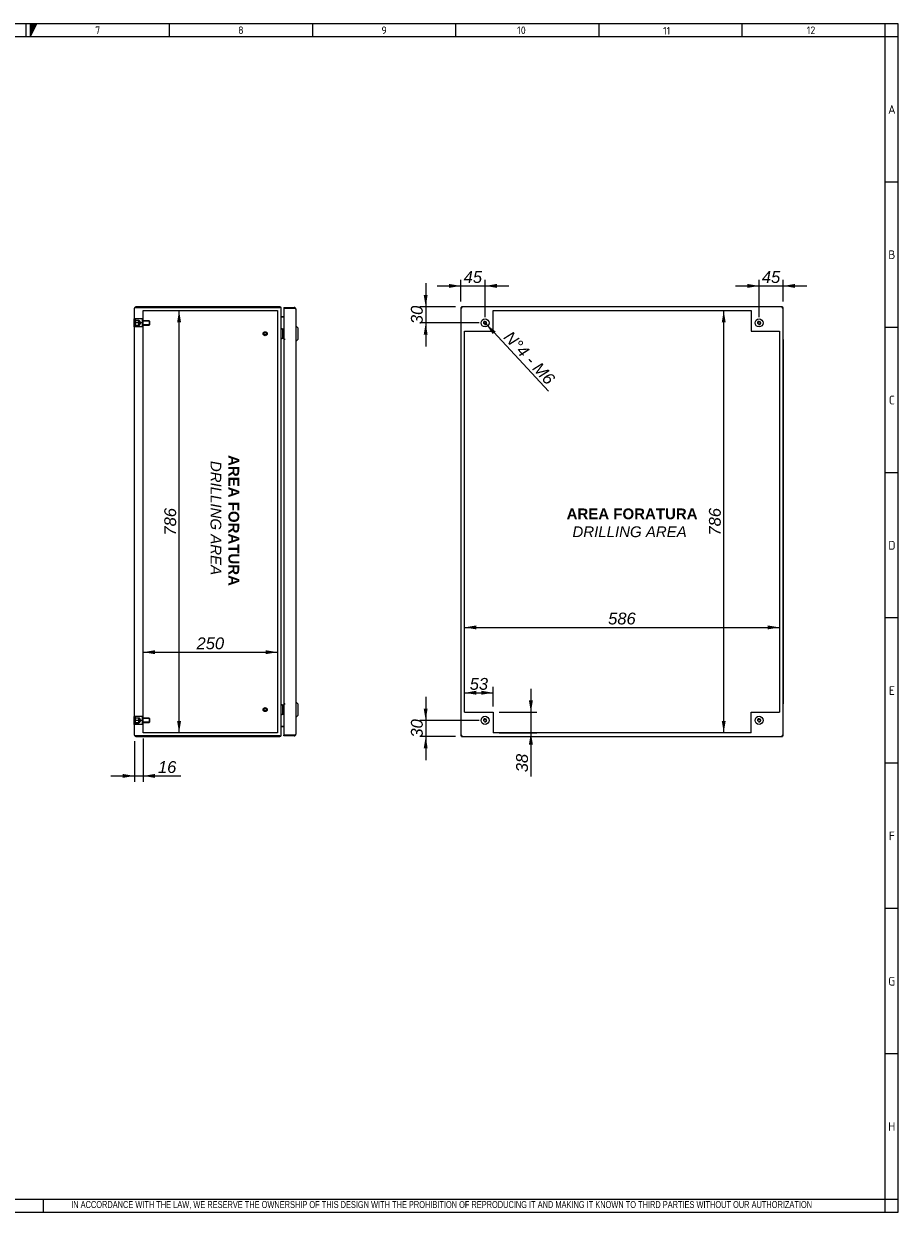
# Model space of a CAD drawing. Extents: x 6 to 412, y 11 to 288.
# Tile 3 of 3: x 209 to 412, y 11 to 288. Entities that reach past the tile are written whole.
import ezdxf
from ezdxf.enums import TextEntityAlignment as Align
from ezdxf.lldxf.tags import DXFTag

# ---------------------------------------------------------------- set-up
doc = ezdxf.new("R2010")
doc.units = 0
doc.layers.get('0').update_dxf_attribs({"linetype": 'CONTINUOUS'})
for name, color, linetype in [('_TRANSLATION', 7, 'CONTINUOUS'), ('AE00417_01', 7, 'CONTINUOUS'), ('AE00907_02', 7, 'CONTINUOUS'), ('C0000000', 7, 'CONTINUOUS'), ('C0000000_04', 7, 'CONTINUOUS'), ('C0000000_05', 7, 'CONTINUOUS'), ('C0000000_25', 7, 'CONTINUOUS'), ('C0000000_66', 7, 'CONTINUOUS'), ('DEFAULT', 7, 'CONTINUOUS'), ('DV3_DEFAULT', 7, 'CONTINUOUS'), ('DV4_DEFAULT', 7, 'CONTINUOUS'), ('SERRATURA_INF', 7, 'CONTINUOUS'), ('SERRATURA_SUP', 7, 'CONTINUOUS')]:
    doc.layers.add(name, color=color, linetype=linetype)
doc.styles.add('SEACAD_ARIAL', font='arial.ttf')
doc.styles.add('SEACAD_ARIALI', font='ariali.ttf')
tags = doc.linetypes.add('CENTER2', pattern=[28.575, 19.05, -3.175, 3.175, -3.175]).pattern_tags.tags
tags[10:11] = [DXFTag(74, 4), DXFTag(75, 0), DXFTag(340, '0'), DXFTag(46, 0.0), DXFTag(50, 0.0), DXFTag(44, 0.0), DXFTag(45, 0.0)]
tags[8:9] = [DXFTag(74, 4), DXFTag(75, 0), DXFTag(340, '0'), DXFTag(46, 0.0), DXFTag(50, 0.0), DXFTag(44, 0.0), DXFTag(45, 0.0)]
tags[6:7] = [DXFTag(74, 4), DXFTag(75, 0), DXFTag(340, '0'), DXFTag(46, 0.0), DXFTag(50, 0.0), DXFTag(44, 0.0), DXFTag(45, 0.0)]
tags[4:5] = [DXFTag(74, 4), DXFTag(75, 0), DXFTag(340, '0'), DXFTag(46, 0.0), DXFTag(50, 0.0), DXFTag(44, 0.0), DXFTag(45, 0.0)]
tags = doc.linetypes.add('HIDDEN2', pattern=[4.7625, 3.175, -1.5875]).pattern_tags.tags
tags[6:7] = [DXFTag(74, 4), DXFTag(75, 0), DXFTag(340, '0'), DXFTag(46, 0.0), DXFTag(50, 0.0), DXFTag(44, 0.0), DXFTag(45, 0.0)]
tags[4:5] = [DXFTag(74, 4), DXFTag(75, 0), DXFTag(340, '0'), DXFTag(46, 0.0), DXFTag(50, 0.0), DXFTag(44, 0.0), DXFTag(45, 0.0)]
doc.dimstyles.new('ISO', dxfattribs={"dimtxt": 0.34375, "dimasz": 0.34375, "dimexe": 0.171875, "dimexo": 0.171875, "dimgap": 0.085938, "dimtad": 1, "dimdec": 1, "dimlfac": 8, "dimtxsty": 'SEACAD_ARIAL', "dimsah": 1, "dimcen": 0.171875, "dimadec": 1, "dimazin": 3, "dimtfac": 0.7, "dimtdec": 3, "dimtmove": 0, "dimatfit": 3})

# ---------------------------------------------------------------- blocks, each defined once
blk = doc.blocks.new('SE2')
at = {"layer": 'AE00417_01', "color": 7, "linetype": 'HIDDEN2'}
for centre, radius in [((264.81, 215.45), 0.469), ((264.81, 215.45), 0.375), ((264.81, 215.45), 0.312), ((264.81, 215.45), 0.281), ((264.81, 127.95), 0.469), ((264.81, 127.95), 0.375), ((264.81, 127.95), 0.312), ((264.81, 127.95), 0.281)]:
    blk.add_circle(centre, radius, dxfattribs=at)
for centre in [(264.81, 215.45), (264.81, 127.95)]:
    blk.add_arc(centre, 0.298, 255, 195, dxfattribs=at)
at = {"layer": 'C0000000', "color": 7, "linetype": 'CONTINUOUS'}
for p, q in [((234.31, 217.01), (234.31, 218.88)), ((234.43, 218.88), (234.31, 218.88)), ((234.31, 217.01), (234.43, 217.01)), ((268.68, 216.57), (268.69, 216.57)), ((268.7, 216.57), (269.18, 216.57)), ((268.81, 216.45), (268.81, 214.45)), ((268.69, 214.32), (268.68, 214.32)), ((269.18, 214.32), (268.7, 214.32)), ((268.68, 129.07), (268.69, 129.07)), ((268.7, 129.07), (269.18, 129.07)), ((268.81, 128.95), (268.81, 126.95)), ((268.69, 126.82), (268.68, 126.82)), ((269.18, 126.82), (268.7, 126.82))]:
    blk.add_line(p, q, dxfattribs=at)
at = {"layer": 'C0000000', "color": 7, "linetype": 'HIDDEN2'}
for p, q in [((234.58, 218.88), (234.58, 217.95)), ((236.21, 218.88), (234.58, 218.88)), ((234.58, 218.57), (235.46, 218.57)), ((235.46, 217.32), (235.46, 218.57)), ((236.21, 218.88), (236.21, 217.95)), ((235.46, 218.47), (234.58, 218.47)), ((234.58, 217.95), (234.58, 217.01)), ((236.21, 217.95), (234.58, 217.95)), ((234.58, 217.42), (235.46, 217.42)), ((234.58, 217.32), (235.46, 217.32)), ((236.21, 217.01), (234.58, 217.01)), ((235.58, 218.47), (235.46, 218.47)), ((235.46, 217.42), (235.58, 217.42)), ((235.58, 217.42), (235.58, 218.47)), ((235.9, 217.95), (235.58, 218.47)), ((235.58, 217.42), (235.9, 217.95)), ((237.83, 218.45), (236.21, 218.45)), ((237.93, 218.35), (236.21, 218.35)), ((236.21, 217.95), (236.21, 217.01)), ((237.93, 217.54), (236.21, 217.54)), ((236.21, 217.45), (237.83, 217.45)), ((237.83, 218.45), (237.83, 217.45)), ((237.96, 218.32), (237.83, 218.45)), ((237.83, 217.45), (237.96, 217.57)), ((237.96, 217.57), (237.96, 218.32))]:
    blk.add_line(p, q, dxfattribs=at)
at = {"layer": 'C0000000', "color": 7, "linetype": 'CONTINUOUS'}
for centre, start, end in [((268.68, 216.45), 90, 180), ((268.68, 214.45), 180, 270), ((268.68, 128.95), 90, 180), ((268.68, 126.95), 180, 270)]:
    blk.add_arc(centre, 0.125, start, end, dxfattribs=at)
for points in [[(268.81, 216.45), (268.81, 216.57), (268.69, 216.57)], [(268.69, 214.32), (268.81, 214.32), (268.81, 214.45)], [(268.81, 128.95), (268.81, 129.07), (268.69, 129.07)], [(268.69, 126.82), (268.81, 126.82), (268.81, 126.95)]]:
    blk.add_rational_spline(points, [1, 0.707106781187, 1], degree=2, dxfattribs=at)
at = {"layer": 'C0000000_04', "color": 7, "linetype": 'HIDDEN2'}
for p, q in [((234.58, 126.38), (234.58, 125.45)), ((236.21, 126.38), (234.58, 126.38)), ((234.58, 126.07), (235.46, 126.07)), ((235.46, 125.97), (234.58, 125.97)), ((234.58, 125.45), (234.58, 124.51)), ((236.21, 125.45), (234.58, 125.45)), ((234.58, 124.92), (235.46, 124.92)), ((234.58, 124.82), (235.46, 124.82)), ((236.21, 124.51), (234.58, 124.51)), ((235.46, 124.82), (235.46, 126.07)), ((235.58, 125.97), (235.46, 125.97)), ((235.46, 124.92), (235.58, 124.92)), ((235.58, 124.92), (235.58, 125.97)), ((235.9, 125.45), (235.58, 125.97)), ((235.58, 124.92), (235.9, 125.45)), ((236.21, 126.38), (236.21, 125.45)), ((237.83, 125.95), (236.21, 125.95)), ((237.93, 125.85), (236.21, 125.85)), ((236.21, 125.45), (236.21, 124.51)), ((237.93, 125.04), (236.21, 125.04)), ((236.21, 124.95), (237.83, 124.95)), ((237.83, 125.95), (237.83, 124.95)), ((237.96, 125.82), (237.83, 125.95)), ((237.83, 124.95), (237.96, 125.07)), ((237.96, 125.07), (237.96, 125.82))]:
    blk.add_line(p, q, dxfattribs=at)
at = {"layer": 'C0000000_05', "color": 7, "linetype": 'CONTINUOUS'}
for p, q in [((234.31, 124.51), (234.31, 126.38)), ((234.43, 126.38), (234.31, 126.38)), ((234.31, 124.51), (234.43, 124.51))]:
    blk.add_line(p, q, dxfattribs=at)
at = {"layer": 'C0000000_25', "color": 7, "linetype": 'CONTINUOUS'}
for p, q in [((234.43, 122.01), (234.43, 221.38)), ((234.75, 221.55), (234.48, 221.55)), ((234.48, 221.55), (234.75, 221.55)), ((268.25, 221.7), (234.75, 221.7)), ((234.75, 221.55), (268.25, 221.55)), ((268.25, 221.55), (234.75, 221.55)), ((268.56, 122.01), (268.56, 221.38)), ((268.56, 221.38), (268.56, 221.38)), ((268.72, 219.35), (268.56, 219.35)), ((268.72, 219.35), (269.18, 219.35)), ((269.18, 219.35), (268.72, 219.35)), ((234.75, 121.85), (234.48, 121.85)), ((234.48, 121.85), (234.75, 121.85)), ((268.25, 121.85), (234.75, 121.85)), ((234.75, 121.85), (268.25, 121.85)), ((268.56, 124.05), (268.72, 124.05)), ((268.56, 122.01), (268.56, 122.01)), ((269.18, 124.05), (268.72, 124.05)), ((268.72, 124.05), (269.18, 124.05)), ((234.75, 121.7), (268.25, 121.7))]:
    blk.add_line(p, q, dxfattribs=at)
for centre, radius, start, end in [((234.75, 221.38), 0.312, 148.6677, 180), ((234.75, 221.38), 0.313, 90, 148.6677), ((268.25, 221.38), 0.313, 0, 90), ((268.72, 219.51), 0.163, 180, 270), ((234.75, 122.01), 0.313, 180, 211.3323), ((234.75, 122.01), 0.313, 211.3323, 270), ((268.25, 122.01), 0.313, 270, 0), ((268.72, 123.88), 0.163, 90, 180)]:
    blk.add_arc(centre, radius, start, end, dxfattribs=at)
for centre, major_axis, ratio, start_param, end_param in [((234.75, 221.38), (0.313, 0), 0.997824, 2.594742, 3.141593), ((268.25, 221.38), (-0.313, 0), 0.52, 3.141593, 4.712389), ((234.75, 122.01), (0.313, 0), 0.997824, 3.141593, 3.688444), ((268.25, 122.01), (0.313, 0), 0.52, 4.712389, 6.283185)]:
    blk.add_ellipse(centre, major_axis=major_axis, ratio=ratio, start_param=start_param, end_param=end_param, dxfattribs=at)
at = {"layer": 'C0000000_66', "color": 7, "linetype": 'CONTINUOUS'}
for p, q in [((269.18, 221.57), (269.18, 221.38)), ((269.18, 221.57), (271.55, 221.57)), ((269.18, 221.38), (271.55, 221.38)), ((269.37, 221.36), (269.18, 221.36)), ((269.18, 221.36), (269.18, 214.1)), ((269.37, 221.38), (270.4, 221.38)), ((271.55, 221.36), (269.37, 221.36)), ((270.4, 221.38), (270.77, 221.38)), ((270.77, 221.38), (270.77, 221.36)), ((271.55, 221.57), (271.55, 221.38)), ((271.88, 221.38), (271.55, 221.38)), ((271.55, 221.36), (271.88, 221.36)), ((271.93, 221.18), (271.93, 122.21)), ((269.37, 214.1), (269.18, 214.1)), ((269.49, 214.07), (269.19, 214.07)), ((269.19, 214.07), (269.19, 129.32)), ((269.49, 214.1), (269.37, 214.1)), ((269.49, 214.1), (269.49, 214.07)), ((269.49, 214.07), (269.49, 214.07)), ((269.37, 129.3), (269.18, 129.3)), ((269.18, 129.3), (269.18, 122.03)), ((269.19, 129.32), (269.49, 129.32)), ((269.37, 129.3), (269.49, 129.3)), ((269.49, 129.32), (269.49, 129.32)), ((269.49, 129.32), (269.49, 129.3)), ((269.37, 122.03), (269.18, 122.03)), ((269.18, 121.82), (269.18, 122.01)), ((271.55, 122.01), (269.18, 122.01)), ((271.55, 121.82), (269.18, 121.82)), ((269.37, 122.03), (271.55, 122.03)), ((269.37, 122.01), (270.4, 122.01)), ((270.77, 122.01), (270.4, 122.01)), ((270.77, 122.03), (270.77, 122.01)), ((271.55, 122.03), (271.88, 122.03)), ((271.88, 122.01), (271.55, 122.01)), ((271.55, 121.82), (271.55, 122.01))]:
    blk.add_line(p, q, dxfattribs=at)
for centre, radius, start, end in [((269.37, 221.38), 0.188, 179.9237, 187.575), ((269.37, 221.38), 0.00025, 90, 270), ((271.55, 221.18), 0.387, 31.073, 90), ((271.55, 221.18), 0.2, 61.045, 90), ((271.55, 221.18), 0.388, 0, 31.073), ((269.37, 122.01), 0.188, 172.425, 180.0763), ((269.37, 122.01), 0.00025, 90, 270), ((271.55, 122.21), 0.2, 270, 298.955), ((271.55, 122.21), 0.387, 270, 328.927), ((271.55, 122.21), 0.387, 328.927, 0)]:
    blk.add_arc(centre, radius, start, end, dxfattribs=at)
for centre, major_axis, start_param, end_param in [((271.55, 221.18), (-0.388, 0), 3.141593, 3.683918), ((271.55, 122.21), (-0.387, 0), 2.599267, 3.141593)]:
    blk.add_ellipse(centre, major_axis=major_axis, ratio=0.875, start_param=start_param, end_param=end_param, dxfattribs=at)
at = {"layer": 'DV3_DEFAULT', "color": 7, "linetype": 'CENTER2'}
for p, q in [((236.43, 122.57), (236.43, 220.82)), ((236.43, 220.82), (267.68, 220.82)), ((267.68, 220.82), (267.68, 122.57)), ((267.68, 122.57), (236.43, 122.57))]:
    blk.add_line(p, q, dxfattribs=at)
at = {"layer": 'SERRATURA_INF', "color": 7, "linetype": 'CONTINUOUS'}
for p, q in [((272.06, 129.7), (271.93, 129.7)), ((272.06, 126.2), (272.06, 129.7)), ((272.43, 129.32), (272.06, 129.7)), ((272.43, 129.32), (272.43, 126.57)), ((271.93, 126.2), (272.06, 126.2)), ((272.06, 126.2), (272.43, 126.57))]:
    blk.add_line(p, q, dxfattribs=at)
at = {"layer": 'SERRATURA_SUP', "color": 7, "linetype": 'CONTINUOUS'}
for p, q in [((272.06, 217.2), (271.93, 217.2)), ((272.06, 213.7), (272.06, 217.2)), ((272.43, 216.82), (272.06, 217.2)), ((272.43, 216.82), (272.43, 214.07)), ((271.93, 213.7), (272.06, 213.7)), ((272.06, 213.7), (272.43, 214.07))]:
    blk.add_line(p, q, dxfattribs=at)
blk = doc.blocks.new('SE3')
at = {"layer": 'AE00907_02', "color": 7, "linetype": 'CONTINUOUS'}
for p, q in [((385.2, 121.85), (385.2, 121.85)), ((385.2, 121.84), (385.2, 121.85)), ((385.2, 121.84), (385.2, 121.84))]:
    blk.add_line(p, q, dxfattribs=at)
at = {"layer": 'C0000000', "color": 7, "linetype": 'CONTINUOUS'}
for radius in [0.938, 0.307]:
    blk.add_circle((379.72, 217.95), radius, dxfattribs=at)
blk.add_arc((379.72, 217.95), 0.375, 255, 195, dxfattribs=at)
at = {"layer": 'C0000000_05', "color": 7, "linetype": 'CONTINUOUS'}
for centre, radius in [((315.97, 217.95), 0.938), ((315.97, 217.95), 0.307), ((315.97, 125.45), 0.938), ((315.97, 125.45), 0.307), ((379.72, 125.45), 0.938), ((379.72, 125.45), 0.307)]:
    blk.add_circle(centre, radius, dxfattribs=at)
for centre in [(315.97, 217.95), (315.97, 125.45), (379.72, 125.45)]:
    blk.add_arc(centre, 0.375, 255, 195, dxfattribs=at)
at = {"layer": 'C0000000_25', "color": 7, "linetype": 'CONTINUOUS'}
for p, q in [((310.35, 221.55), (310.35, 121.85)), ((310.35, 221.55), (310.5, 221.55)), ((310.5, 221.7), (310.5, 221.55)), ((385.2, 221.7), (310.5, 221.7)), ((310.5, 221.55), (310.66, 221.38)), ((310.5, 221.55), (310.66, 221.38)), ((385.2, 221.55), (385.04, 221.38)), ((385.2, 221.55), (385.04, 221.38)), ((385.2, 221.7), (385.2, 221.55)), ((385.35, 221.55), (385.2, 221.55)), ((385.35, 121.85), (385.35, 221.55)), ((310.35, 121.85), (310.5, 121.85)), ((310.5, 121.85), (310.66, 122.01)), ((310.5, 121.85), (310.66, 122.01)), ((310.5, 121.7), (310.5, 121.85)), ((385.2, 121.85), (385.04, 122.01)), ((385.2, 121.85), (385.04, 122.01)), ((385.35, 121.85), (385.2, 121.85)), ((385.2, 121.7), (385.2, 121.85)), ((310.5, 121.7), (385.2, 121.7))]:
    blk.add_line(p, q, dxfattribs=at)
at = {"layer": 'C0000000_66', "color": 7, "linetype": 'CONTINUOUS'}
for p, q in [((310.41, 221.57), (310.41, 221.55)), ((310.5, 221.57), (310.41, 221.57)), ((385.29, 221.57), (385.2, 221.57)), ((385.29, 221.57), (385.29, 221.55)), ((385.35, 221.36), (385.35, 221.36)), ((385.35, 214.1), (385.35, 221.36)), ((385.35, 214.1), (385.35, 214.1)), ((385.35, 214.1), (385.35, 214.07)), ((385.35, 214.07), (385.35, 129.32)), ((385.35, 214.07), (385.35, 214.07)), ((385.35, 129.32), (385.35, 129.32)), ((385.35, 129.32), (385.35, 129.3)), ((385.35, 122.03), (385.35, 129.3)), ((385.35, 129.3), (385.35, 129.3)), ((310.41, 121.82), (310.41, 121.85)), ((310.41, 121.82), (310.5, 121.82)), ((385.2, 121.82), (385.29, 121.82)), ((385.29, 121.82), (385.29, 121.85)), ((385.35, 122.03), (385.35, 122.03))]:
    blk.add_line(p, q, dxfattribs=at)
at = {"layer": 'DV4_DEFAULT', "color": 7, "linetype": 'CENTER2'}
for p, q in [((317.85, 220.82), (377.85, 220.82)), ((317.85, 216.07), (317.85, 220.82)), ((377.85, 220.82), (377.85, 216.07)), ((311.22, 127.32), (311.22, 216.07)), ((311.22, 216.07), (317.85, 216.07)), ((377.85, 216.07), (384.47, 216.07)), ((384.47, 216.07), (384.47, 127.32)), ((311.22, 127.32), (317.85, 127.32)), ((317.85, 127.32), (317.85, 122.57)), ((377.85, 122.57), (377.85, 127.32)), ((377.85, 127.32), (384.47, 127.32)), ((377.85, 122.57), (317.85, 122.57))]:
    blk.add_line(p, q, dxfattribs=at)
blk = doc.blocks.new('DMBLK34')
at = {"layer": 'DEFAULT', "linetype": 'CONTINUOUS'}
for points in [[(231.68, 112.06), (234.43, 112.52), (231.68, 112.97)], [(239.18, 112.06), (239.18, 112.97), (236.43, 112.52)]]:
    blk.add_hatch(color=7, dxfattribs=at).paths.add_polyline_path(points)
at = {"layer": 'DEFAULT', "color": 7, "linetype": 'CONTINUOUS'}
for p, q in [((234.43, 120.63), (234.43, 111.14)), ((236.43, 121.2), (236.43, 111.14)), ((228.93, 112.52), (245.18, 112.52))]:
    blk.add_line(p, q, dxfattribs=at)
at = {"layer": 'DEFAULT', "color": 7, "linetype": 'CONTINUOUS', "style": 'SEACAD_ARIALI'}
blk.add_text('16', height=2.75, dxfattribs=at).set_placement((239.88, 115.95), align=Align.TOP_LEFT)
blk = doc.blocks.new('DMBLK35')
at = {"layer": 'DEFAULT', "linetype": 'CONTINUOUS'}
for points in [[(239.18, 141.77), (236.43, 141.31), (239.18, 140.86)], [(264.93, 141.77), (264.93, 140.86), (267.68, 141.31)]]:
    blk.add_hatch(color=7, dxfattribs=at).paths.add_polyline_path(points)
at = {"layer": 'DEFAULT', "color": 7, "linetype": 'CONTINUOUS'}
blk.add_line((236.43, 141.31), (267.68, 141.31), dxfattribs=at)
at = {"layer": 'DEFAULT', "color": 7, "linetype": 'CONTINUOUS', "style": 'SEACAD_ARIALI'}
blk.add_text('250', height=2.75, dxfattribs=at).set_placement((248.85, 144.75), align=Align.TOP_LEFT)
blk = doc.blocks.new('DMBLK36')
at = {"layer": 'DEFAULT', "linetype": 'CONTINUOUS'}
for points in [[(245.25, 218.07), (244.79, 220.82), (244.33, 218.07)], [(245.25, 125.32), (244.33, 125.32), (244.79, 122.57)]]:
    blk.add_hatch(color=7, dxfattribs=at).paths.add_polyline_path(points)
at = {"layer": 'DEFAULT', "color": 7, "linetype": 'CONTINUOUS'}
blk.add_line((244.79, 122.57), (244.79, 220.82), dxfattribs=at)
at = {"layer": 'DEFAULT', "color": 7, "linetype": 'CONTINUOUS', "style": 'SEACAD_ARIALI'}
blk.add_text('786', height=2.75, rotation=90, dxfattribs=at).set_placement((241.35, 168.46), align=Align.TOP_LEFT)
blk = doc.blocks.new('DMBLK37')
at = {"layer": 'DEFAULT', "linetype": 'CONTINUOUS'}
for points in [[(371.04, 218.07), (371.95, 218.07), (371.49, 220.82)], [(371.04, 125.32), (371.49, 122.57), (371.95, 125.32)]]:
    blk.add_hatch(color=7, dxfattribs=at).paths.add_polyline_path(points)
at = {"layer": 'DEFAULT', "color": 7, "linetype": 'CONTINUOUS'}
blk.add_line((371.49, 122.57), (371.49, 220.82), dxfattribs=at)
at = {"layer": 'DEFAULT', "color": 7, "linetype": 'CONTINUOUS', "style": 'SEACAD_ARIALI'}
blk.add_text('786', height=2.75, rotation=90, dxfattribs=at).set_placement((368.06, 168.46), align=Align.TOP_LEFT)
blk = doc.blocks.new('DMBLK38')
at = {"layer": 'DEFAULT', "linetype": 'CONTINUOUS'}
for points in [[(313.97, 147.54), (311.22, 147.08), (313.97, 146.62)], [(381.72, 147.54), (381.72, 146.62), (384.47, 147.08)]]:
    blk.add_hatch(color=7, dxfattribs=at).paths.add_polyline_path(points)
at = {"layer": 'DEFAULT', "color": 7, "linetype": 'CONTINUOUS'}
blk.add_line((311.22, 147.08), (384.47, 147.08), dxfattribs=at)
at = {"layer": 'DEFAULT', "color": 7, "linetype": 'CONTINUOUS', "style": 'SEACAD_ARIALI'}
blk.add_text('586', height=2.75, dxfattribs=at).set_placement((344.61, 150.52), align=Align.TOP_LEFT)
blk = doc.blocks.new('DMBLK39')
at = {"layer": 'DEFAULT', "linetype": 'CONTINUOUS'}
for points in [[(307.6, 227.03), (307.6, 226.11), (310.35, 226.57)], [(318.72, 227.03), (315.97, 226.57), (318.72, 226.11)]]:
    blk.add_hatch(color=7, dxfattribs=at).paths.add_polyline_path(points)
at = {"layer": 'DEFAULT', "color": 7, "linetype": 'CONTINUOUS'}
for p, q in [((310.35, 222.92), (310.35, 227.95)), ((315.97, 219.32), (315.97, 227.95)), ((304.85, 226.57), (321.47, 226.57))]:
    blk.add_line(p, q, dxfattribs=at)
at = {"layer": 'DEFAULT', "color": 7, "linetype": 'CONTINUOUS', "style": 'SEACAD_ARIALI'}
blk.add_text('45', height=2.75, dxfattribs=at).set_placement((310.99, 230.01), align=Align.TOP_LEFT)
blk = doc.blocks.new('DMBLK40')
at = {"layer": 'DEFAULT', "linetype": 'CONTINUOUS'}
for points in [[(376.97, 227.03), (376.97, 226.11), (379.72, 226.57)], [(388.1, 227.03), (385.35, 226.57), (388.1, 226.11)]]:
    blk.add_hatch(color=7, dxfattribs=at).paths.add_polyline_path(points)
at = {"layer": 'DEFAULT', "color": 7, "linetype": 'CONTINUOUS'}
for p, q in [((379.72, 219.32), (379.72, 227.95)), ((385.35, 222.92), (385.35, 227.95)), ((374.22, 226.57), (390.85, 226.57))]:
    blk.add_line(p, q, dxfattribs=at)
at = {"layer": 'DEFAULT', "color": 7, "linetype": 'CONTINUOUS', "style": 'SEACAD_ARIALI'}
blk.add_text('45', height=2.75, dxfattribs=at).set_placement((380.37, 230.01), align=Align.TOP_LEFT)
blk = doc.blocks.new('DMBLK41')
at = {"layer": 'DEFAULT', "linetype": 'CONTINUOUS'}
for points in [[(301.7, 224.45), (302.16, 221.7), (302.61, 224.45)], [(301.7, 215.2), (302.61, 215.2), (302.16, 217.95)]]:
    blk.add_hatch(color=7, dxfattribs=at).paths.add_polyline_path(points)
at = {"layer": 'DEFAULT', "color": 7, "linetype": 'CONTINUOUS'}
for p, q in [((302.16, 227.2), (302.16, 212.45)), ((309.12, 221.7), (300.78, 221.7)), ((314.6, 217.95), (300.78, 217.95))]:
    blk.add_line(p, q, dxfattribs=at)
at = {"layer": 'DEFAULT', "color": 7, "linetype": 'CONTINUOUS', "style": 'SEACAD_ARIALI'}
blk.add_text('30', height=2.75, rotation=90, dxfattribs=at).set_placement((298.72, 217.68), align=Align.TOP_LEFT)
blk = doc.blocks.new('DMBLK42')
at = {"layer": 'DEFAULT', "linetype": 'CONTINUOUS'}
for points in [[(301.7, 128.2), (302.16, 125.45), (302.61, 128.2)], [(301.7, 118.95), (302.61, 118.95), (302.16, 121.7)]]:
    blk.add_hatch(color=7, dxfattribs=at).paths.add_polyline_path(points)
at = {"layer": 'DEFAULT', "color": 7, "linetype": 'CONTINUOUS'}
for p, q in [((302.16, 130.95), (302.16, 116.2)), ((314.6, 125.45), (300.78, 125.45)), ((309.12, 121.7), (300.78, 121.7))]:
    blk.add_line(p, q, dxfattribs=at)
at = {"layer": 'DEFAULT', "color": 7, "linetype": 'CONTINUOUS', "style": 'SEACAD_ARIALI'}
blk.add_text('30', height=2.75, rotation=90, dxfattribs=at).set_placement((298.72, 121.43), align=Align.TOP_LEFT)
blk = doc.blocks.new('DMBLK43')
at = {"layer": 'DEFAULT', "linetype": 'CONTINUOUS'}
for points in [[(313.97, 132.33), (311.22, 131.87), (313.97, 131.41)], [(315.1, 132.33), (315.1, 131.41), (317.85, 131.87)]]:
    blk.add_hatch(color=7, dxfattribs=at).paths.add_polyline_path(points)
at = {"layer": 'DEFAULT', "color": 7, "linetype": 'CONTINUOUS'}
for p, q in [((311.22, 128.7), (311.22, 133.25)), ((317.85, 128.7), (317.85, 133.25)), ((311.22, 131.87), (317.85, 131.87))]:
    blk.add_line(p, q, dxfattribs=at)
at = {"layer": 'DEFAULT', "color": 7, "linetype": 'CONTINUOUS', "style": 'SEACAD_ARIALI'}
blk.add_text('53', height=2.75, dxfattribs=at).set_placement((312.4, 135.31), align=Align.TOP_LEFT)
blk = doc.blocks.new('DMBLK44')
at = {"layer": 'DEFAULT', "linetype": 'CONTINUOUS'}
for points in [[(327.1, 130.07), (326.18, 130.07), (326.64, 127.32)], [(327.1, 119.82), (326.64, 122.57), (326.18, 119.82)]]:
    blk.add_hatch(color=7, dxfattribs=at).paths.add_polyline_path(points)
at = {"layer": 'DEFAULT', "color": 7, "linetype": 'CONTINUOUS'}
for p, q in [((326.64, 132.82), (326.64, 112.41)), ((319.22, 127.32), (328.02, 127.32)), ((319.22, 122.57), (328.02, 122.57))]:
    blk.add_line(p, q, dxfattribs=at)
at = {"layer": 'DEFAULT', "color": 7, "linetype": 'CONTINUOUS', "style": 'SEACAD_ARIALI'}
blk.add_text('38', height=2.75, rotation=90, dxfattribs=at).set_placement((323.2, 113.37), align=Align.TOP_LEFT)
blk = doc.blocks.new('DMBLK45')
at = {"layer": 'DEFAULT', "linetype": 'CONTINUOUS'}
blk.add_hatch(color=7, dxfattribs=at).paths.add_polyline_path([(318.43, 215.96), (316.23, 217.67), (317.76, 215.34)])
at = {"layer": 'DEFAULT', "color": 7, "linetype": 'CONTINUOUS'}
blk.add_line((315.97, 217.95), (330.7, 202.05), dxfattribs=at)
at = {"layer": 'DEFAULT', "color": 7, "linetype": 'CONTINUOUS', "style": 'SEACAD_ARIALI'}
blk.add_text('N°4 - M6', height=2.75, rotation=312.7984, dxfattribs=at).set_placement((322.14, 216.34), align=Align.TOP_LEFT)

msp = doc.modelspace()

# ---------------------------------------------------------------- hatches: boundary and pattern name
at = {"linetype": 'CONTINUOUS'}
msp.add_hatch(color=7, dxfattribs=at).paths.add_polyline_path([(210.173, 287.588), (210.173, 284.56), (211.687, 287.588)])

# ---------------------------------------------------------------- linework, layer by layer
at = {"color": 7, "linetype": 'CONTINUOUS'}
for p, q in [((412.092, 287.588), (6.234, 287.588)), ((209.163, 287.588), (209.163, 284.56)), ((242.48, 287.588), (242.48, 284.56)), ((275.797, 287.588), (275.797, 284.56)), ((309.113, 287.588), (309.113, 284.56)), ((342.43, 287.588), (342.43, 284.56)), ((375.747, 287.588), (375.747, 284.56)), ((412.092, 10.959), (412.092, 287.588)), ((412.092, 250.738), (409.063, 250.738)), ((412.092, 216.917), (409.063, 216.917)), ((412.092, 183.095), (409.063, 183.095)), ((412.092, 149.274), (409.063, 149.274)), ((412.092, 115.452), (409.063, 115.452)), ((412.092, 81.631), (409.063, 81.631)), ((412.092, 47.809), (409.063, 47.809)), ((213.272, 10.954), (213.272, 13.983)), ((6.234, 10.959), (412.092, 10.959))]:
    msp.add_line(p, q, dxfattribs=at)
msp.add_lwpolyline([(210.173, 287.588), (210.173, 284.56), (211.687, 287.588), (210.173, 287.588)], dxfattribs=at)
at = {"layer": 'DEFAULT', "color": 7, "linetype": 'CONTINUOUS'}
for p, q in [((409.063, 10.959), (409.063, 287.588)), ((412.092, 284.56), (6.234, 284.56)), ((6.234, 13.988), (412.092, 13.988))]:
    msp.add_line(p, q, dxfattribs=at)

# ---------------------------------------------------------------- block references
at = {"layer": 'DEFAULT'}
for name in ['SE2', 'SE3']:
    msp.add_blockref(name, (0, 0), dxfattribs=at)

# ---------------------------------------------------------------- texts
for s, insert, char_height, width, attachment_point in [('{\\fSolid Edge ANSI|b0||i0||c0|p34;\\C7;\\H1.766793;\\W1.;7}', (225.852, 285.196), 1.76679, 1.98765, 8), ('{\\fSolid Edge ANSI|b0||i0||c0|p34;\\C7;\\H1.766793;\\W1.;8}', (259.168, 285.196), 1.76679, 1.98765, 8), ('{\\fSolid Edge ANSI|b0||i0||c0|p34;\\C7;\\H1.766793;\\W1.;9}', (292.485, 285.196), 1.76679, 1.98765, 8), ('{\\fSolid Edge ANSI|b0||i0||c0|p34;\\C7;\\H1.766793;\\W1.;10}', (324.438, 285.196), 1.76679, 11.1986, 8), ('{\\fSolid Edge ANSI|b0||i0||c0|p34;\\C7;\\H1.766793;\\W1.;11}', (358.218, 285.073), 1.76679, 10.09104, 8), ('{\\fSolid Edge ANSI|b0||i0||c0|p34;\\C7;\\H1.766793;\\W1.;12}', (391.814, 285.196), 1.76679, 8.86043, 8), ('{\\fSolid Edge ANSI|b0||i0||c0|p34;\\C7;\\H2.019192;\\W1.;A}', (410.612, 266.645), 2.01919, 2.2716, 8), ('{\\fSolid Edge ANSI|b0||i0||c0|p34;\\C7;\\H2.019192;\\W1.;B}', (410.616, 232.824), 2.01919, 2.524, 8), ('{\\fSolid Edge ANSI|b0||i0||c0|p34;\\C7;\\H2.019192;\\W1.;C}', (410.614, 199.002), 2.01919, 2.3978, 8), ('{\\fSolid Edge ANSI|b0||i0||c0|p34;\\C7;\\H2.019192;\\W1.;D}', (410.616, 165.181), 2.01919, 2.524, 8), ('{\\fSolid Edge ANSI|b0||i0||c0|p34;\\C7;\\H2.019192;\\W1.;E}', (410.614, 131.359), 2.01919, 2.3978, 8), ('{\\fSolid Edge ANSI|b0||i0||c0|p34;\\C7;\\H2.019192;\\W1.;F}', (410.612, 97.538), 2.01919, 2.2716, 8), ('{\\fSolid Edge ANSI|b0||i0||c0|p34;\\C7;\\H2.019192;\\W1.;G}', (410.586, 63.716), 2.01919, 2.5871, 8), ('{\\fSolid Edge ANSI|b0||i0||c0|p34;\\C7;\\H2.019192;\\W1.;H}', (410.588, 29.895), 2.01919, 2.7133, 8), ('{\\fArial Narrow|b0||i0||c0|p34;\\C7;\\H1.6;\\W0.94;IN ACCORDANCE WITH THE LAW, WE RESERVE THE OWNERSHIP OF THIS DESIGN WITH THE PROHIBITION OF REPRODUCING IT AND MAKING IT KNOWN TO THIRD PARTIES WITHOUT OUR AUTHORIZATION}', (219.688, 11.652), 1.6, 181.99571, 7)]:
    msp.add_mtext(s, dxfattribs=dict(insert=insert, char_height=char_height, width=width, attachment_point=attachment_point))
at = {"layer": '_TRANSLATION', "insert": (255.421, 172.55), "char_height": 3, "width": 34.96354, "attachment_point": 5, "rotation": 270}
msp.add_mtext('{\\fArial|b0||i0||c0|p34;\\C7;\\H3.;\\W1.; }{\\fArial|b1||i0||c0|p34;\\C7;\\H2.5;\\W1.;AREA FORATURA \\P}{\\fArial|b0||i1||c0|p34;\\C7;\\H2.5;\\W1.;DRILLING AREA}', dxfattribs=at)
at = {"layer": '_TRANSLATION', "insert": (349.594, 171.414), "char_height": 3, "width": 34.96354, "attachment_point": 5}
msp.add_mtext('{\\fArial|b0||i0||c0|p34;\\C7;\\H3.;\\W1.; }{\\fArial|b1||i0||c0|p34;\\C7;\\H2.5;\\W1.;AREA FORATURA \\P}{\\fArial|b0||i1||c0|p34;\\C7;\\H2.5;\\W1.;DRILLING AREA}', dxfattribs=at)

# ---------------------------------------------------------------- dimensions: what is measured, and where the dimension line sits
at = {"layer": 'DEFAULT', "color": 7, "linetype": 'CONTINUOUS'}
for base, p1, p2, picture, middle in [((315.973, 226.571), (310.348, 221.546), (315.973, 217.946), 'DMBLK39', (313.161, 226.571)), ((385.348, 226.571), (379.723, 217.946), (385.348, 221.546), 'DMBLK40', (382.536, 226.571)), ((236.434, 112.516), (234.434, 122.008), (236.434, 122.571), 'DMBLK34', (238.917, 112.516))]:
    dim = msp.add_linear_dim(base=base, p1=p1, p2=p2, text='\\A1;<>', dimstyle='ISO', override={"dimtxt": 2.75, "dimasz": 2.75, "dimexe": 1.375, "dimexo": 1.375, "dimgap": 0.6875, "dimcen": 1.375}, dxfattribs=at)
    dim.commit()
    dim.dimension.update_dxf_attribs({"geometry": picture, "text_midpoint": middle, "dimtype": 160})
for base, p1, p2, angle, picture, middle, dimtype in [((302.156, 217.946), (310.499, 221.696), (315.973, 217.946), 90, 'DMBLK41', (302.156, 219.821), 160), ((244.792, 122.571), (236.434, 122.571), (236.434, 220.821), 90, 'DMBLK36', (244.792, 171.696), 161), ((371.494, 122.571), (377.848, 122.571), (377.848, 220.821), 90, 'DMBLK37', (371.494, 171.696), 161), ((311.223, 147.079), (311.223, 127.321), (384.473, 127.321), 0, 'DMBLK38', (347.848, 147.079), 161), ((236.434, 141.313), (236.434, 122.571), (267.684, 122.571), 0, 'DMBLK35', (252.059, 141.313), 161), ((311.223, 131.873), (311.223, 127.321), (317.848, 127.321), 0, 'DMBLK43', (314.536, 131.873), 161), ((326.642, 127.321), (317.848, 127.321), (317.848, 122.571), 270, 'DMBLK44', (326.642, 118.613), 161), ((302.156, 121.696), (315.973, 125.446), (310.499, 121.696), 90, 'DMBLK42', (302.156, 123.571), 160)]:
    dim = msp.add_linear_dim(base=base, p1=p1, p2=p2, angle=angle, text='\\A1;<>', dimstyle='ISO', override={"dimtxt": 2.75, "dimasz": 2.75, "dimexe": 1.375, "dimexo": 1.375, "dimgap": 0.6875, "dimcen": 1.375}, dxfattribs=at)
    dim.commit()
    dim.dimension.update_dxf_attribs({"geometry": picture, "text_midpoint": middle, "dimtype": dimtype})
dim = msp.add_radius_dim(center=(315.973, 217.946), mpoint=(316.228, 217.671), text='\\A1;N°4 - M6{}', dimstyle='ISO', override={"dimtxt": 2.75, "dimasz": 2.75, "dimexe": 1.375, "dimexo": 1.375, "dimgap": 0.6875, "dimcen": 1.375, "dimtolj": 1}, dxfattribs=at)
dim.commit()
dim.dimension.update_dxf_attribs({"geometry": 'DMBLK45', "text_midpoint": (318.966, 214.714), "dimtype": 164})

doc.saveas('drawing.dxf')
